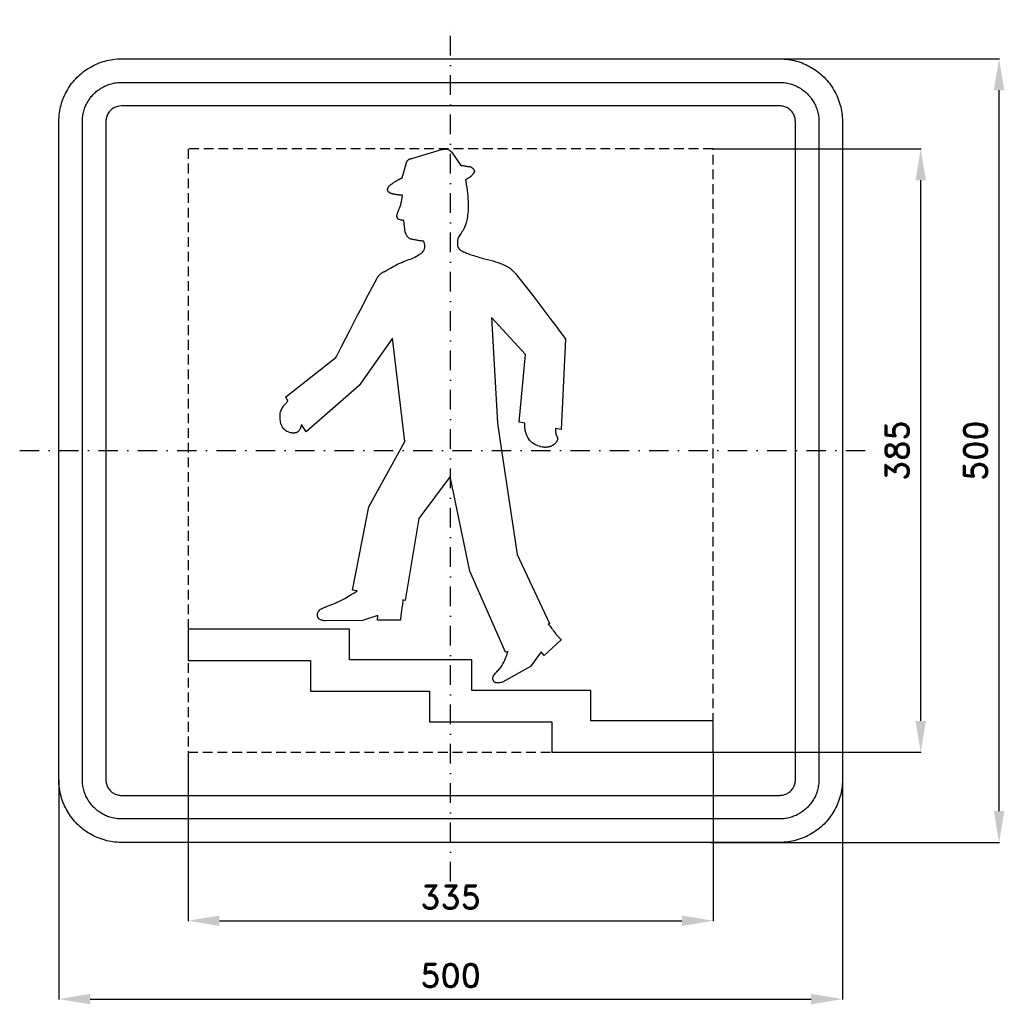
# Model space of a CAD drawing. Header units: millimetres. Extents: x -275 to 353, y -353 to 275.
import ezdxf

# ---------------------------------------------------------------- set-up
doc = ezdxf.new("R2010")
doc.units = ezdxf.units.MM
doc.header["$LTSCALE"] = 5
doc.linetypes.add('ČERCHOVANÁX2', pattern=[2, 1, -0.5, 0, -0.5])
doc.linetypes.add('ČÁRKOVANÁX2', pattern=[1.5, 1, -0.5])
doc.layers.add('Kóty', color=2, linetype='Continuous')
doc.layers.add('Značka', color=7, linetype='Continuous')
doc.styles.get("Standard").update_dxf_attribs({"font": 'romand.shx', "height": 15})
doc.dimstyles.get("Standard").update_dxf_attribs({"dimtxt": 15, "dimasz": 20, "dimexe": 0.18, "dimexo": 0.0625, "dimgap": 7.5, "dimtad": 1, "dimdec": 0, "dimzin": 0, "dimdsep": 46, "dimtxsty": 'Standard', "dimcen": 0.09, "dimadec": 0, "dimazin": 0, "dimtfac": 1, "dimtdec": 0, "dimtofl": 0, "dimtmove": 0, "dimatfit": 3, "dimfxl": 1, "dimtolj": 1, "dimtzin": 0, "dimarcsym": 0})

# ---------------------------------------------------------------- blocks, each defined once
blk = doc.blocks.new('*D0')
at = {"layer": 'Defpoints', "color": 0, "transparency": 16777216}
for p in [(151.8, 250), (350, 250), (165.85, -250)]:
    blk.add_point(p, dxfattribs=at)
at = {"layer": 'Kóty', "color": 0, "lineweight": -2, "transparency": 16777216}
for p, q in [((151.86, 250), (350.18, 250)), ((350, -230), (350, 230)), ((165.91, -250), (350.18, -250))]:
    blk.add_line(p, q, dxfattribs=at)
at = {"layer": 'Kóty', "color": 0, "transparency": 16777216}
for points in [[(346.67, 230), (353.33, 230), (350, 250)], [(346.67, -230), (353.33, -230), (350, -250)]]:
    blk.add_solid(points, dxfattribs=at)
at = {"layer": 'Kóty', "color": 0, "transparency": 16777216, "insert": (335, 0), "char_height": 15, "attachment_point": 5, "rotation": 90}
blk.add_mtext('\\A1;500', dxfattribs=at)
blk = doc.blocks.new('*D1')
at = {"layer": 'Defpoints', "color": 0, "transparency": 16777216}
for p in [(167.5, 192.5), (300, 192.5), (167.5, -192.5)]:
    blk.add_point(p, dxfattribs=at)
at = {"layer": 'Kóty', "color": 0, "lineweight": -2, "transparency": 16777216}
for p, q in [((167.56, 192.5), (300.18, 192.5)), ((300, -172.5), (300, 172.5)), ((167.56, -192.5), (300.18, -192.5))]:
    blk.add_line(p, q, dxfattribs=at)
at = {"layer": 'Kóty', "color": 0, "transparency": 16777216}
for points in [[(296.67, 172.5), (303.33, 172.5), (300, 192.5)], [(296.67, -172.5), (303.33, -172.5), (300, -192.5)]]:
    blk.add_solid(points, dxfattribs=at)
at = {"layer": 'Kóty', "color": 0, "transparency": 16777216, "insert": (285, 0), "char_height": 15, "attachment_point": 5, "rotation": 90}
blk.add_mtext('\\A1;385', dxfattribs=at)
blk = doc.blocks.new('*D2')
at = {"layer": 'Defpoints', "color": 0, "transparency": 16777216}
for p in [(-167.5, -192.5), (167.56, -192.5), (167.56, -300)]:
    blk.add_point(p, dxfattribs=at)
at = {"layer": 'Kóty', "color": 0, "lineweight": -2, "transparency": 16777216}
for p, q in [((-167.5, -192.56), (-167.5, -300.18)), ((167.56, -192.56), (167.56, -300.18)), ((-147.5, -300), (147.56, -300))]:
    blk.add_line(p, q, dxfattribs=at)
at = {"layer": 'Kóty', "color": 0, "transparency": 16777216}
for points in [[(-147.5, -296.67), (-147.5, -303.33), (-167.5, -300)], [(147.56, -296.67), (147.56, -303.33), (167.56, -300)]]:
    blk.add_solid(points, dxfattribs=at)
at = {"layer": 'Kóty', "color": 0, "transparency": 16777216, "insert": (0.03, -285), "char_height": 15, "attachment_point": 5}
blk.add_mtext('\\A1;335', dxfattribs=at)
blk = doc.blocks.new('*D3')
at = {"layer": 'Defpoints', "color": 0, "transparency": 16777216}
for p in [(250, -192.5), (-250, -210), (250, -350)]:
    blk.add_point(p, dxfattribs=at)
at = {"layer": 'Kóty', "color": 0, "lineweight": -2, "transparency": 16777216}
for p, q in [((250, -192.56), (250, -350.18)), ((-250, -210.06), (-250, -350.18)), ((-230, -350), (230, -350))]:
    blk.add_line(p, q, dxfattribs=at)
at = {"layer": 'Kóty', "color": 0, "transparency": 16777216}
for points in [[(-230, -346.67), (-230, -353.33), (-250, -350)], [(230, -346.67), (230, -353.33), (250, -350)]]:
    blk.add_solid(points, dxfattribs=at)
at = {"layer": 'Kóty', "color": 0, "transparency": 16777216, "insert": (0, -335), "char_height": 15, "attachment_point": 5}
blk.add_mtext('\\A1;500', dxfattribs=at)

msp = doc.modelspace()

# ---------------------------------------------------------------- linework, layer by layer
at = {"layer": 'Značka', "color": 6, "linetype": 'ČERCHOVANÁX2', "ltscale": 2.5}
for points in [[(0, -275), (0, 275)], [(-275, 0), (275, 0)]]:
    msp.add_lwpolyline(points, dxfattribs=at)
at = {"layer": 'Značka', "color": 5}
for points in [[(-210, -250), (-210.157, -250), (-210.314, -249.999, -0.0321795), (-215.479, -249.637, -0.0354417), (-220.555, -248.582, -0.0362703), (-225.464, -246.923, -0.0344214), (-230.091, -244.589, -0.0337228), (-234.402, -241.714, -0.0340857), (-238.284, -238.284, -0.0342101), (-241.717, -234.403, -0.0342303), (-244.589, -230.091, -0.0340422), (-246.906, -225.46, -0.0334123), (-248.582, -220.555, -0.0341272), (-249.654, -215.477, -0.0367437), (-249.999, -210.314), (-250, -210.157), (-250, -210), (-250, 210), (-250, 210.157), (-249.999, 210.314, -0.0321794), (-249.637, 215.479, -0.0354442), (-248.582, 220.555, -0.0362649), (-246.923, 225.464, -0.0344166), (-244.589, 230.091, -0.0337177), (-241.714, 234.402, -0.0340796), (-238.284, 238.284, -0.0342128), (-234.403, 241.717, -0.0342224), (-230.091, 244.589, -0.0340475), (-225.46, 246.906, -0.033405), (-220.555, 248.582, -0.0341289), (-215.477, 249.654, -0.0367407), (-210.314, 249.999), (-210.157, 250), (-210, 250), (210, 250), (210.157, 250), (210.314, 249.999, -0.0321794), (215.479, 249.637, -0.0354428), (220.555, 248.582, -0.0362594), (225.464, 246.923, -0.0344088), (230.091, 244.589, -0.0337189), (234.402, 241.714, -0.0340731), (238.284, 238.284, -0.0342144), (241.717, 234.403, -0.0342259), (244.589, 230.091, -0.0340499), (246.906, 225.46, -0.0334066), (248.582, 220.555, -0.0341277), (249.654, 215.477, -0.0367414), (249.999, 210.314), (250, 210.157), (250, 210), (250, -210), (250, -210.157), (249.999, -210.314, -0.0321795), (249.637, -215.479, -0.0354421), (248.582, -220.555, -0.0362592), (246.923, -225.464, -0.0344116), (244.589, -230.091, -0.033722), (241.714, -234.402, -0.0340791), (238.284, -238.284, -0.0342076), (234.403, -241.717, -0.0342334), (230.091, -244.589, -0.0340472), (225.46, -246.906, -0.0334177), (220.555, -248.582, -0.0341277), (215.477, -249.654, -0.0367473), (210.314, -249.999), (210.157, -250), (210, -250), (-210, -250)], [(-210, -235), (-210.098, -235), (-210.196, -234.999, -0.0321795), (-213.424, -234.773, -0.0354416), (-216.597, -234.114, -0.0362629), (-219.665, -233.077, -0.0344152), (-222.557, -231.618, -0.0337193), (-225.251, -229.821, -0.034085), (-227.678, -227.678, -0.0342046), (-229.823, -225.252, -0.034229), (-231.618, -222.557, -0.0340469), (-233.066, -219.663, -0.0334131), (-234.114, -216.597, -0.0341266), (-234.784, -213.423, -0.0367459), (-234.999, -210.196), (-235, -210.098), (-235, -210), (-235, 210), (-235, 210.098), (-234.999, 210.196, -0.0321788), (-234.773, 213.424, -0.0354481), (-234.114, 216.597, -0.0362683), (-233.077, 219.665, -0.0344122), (-231.618, 222.557, -0.0337222), (-229.821, 225.251, -0.0340955), (-227.678, 227.678, -0.0341878), (-225.252, 229.823, -0.0342259), (-222.557, 231.618, -0.0340259), (-219.663, 233.066, -0.0334071), (-216.597, 234.114, -0.0341381), (-213.423, 234.784, -0.0367365), (-210.196, 234.999), (-210.098, 235), (-210, 235), (210, 235), (210.098, 235), (210.196, 234.999, -0.0321976), (213.424, 234.773, -0.0354366), (216.597, 234.114, -0.0362483), (219.665, 233.077, -0.0343996), (222.557, 231.618, -0.0337259), (225.251, 229.821, -0.0340903), (227.678, 227.678, -0.0341924), (229.823, 225.252, -0.0342246), (231.618, 222.557, -0.0340342), (233.066, 219.663, -0.033413), (234.114, 216.597, -0.0341406), (234.784, 213.423, -0.0367343), (234.999, 210.196), (235, 210.098), (235, 210), (235, -210), (235, -210.098), (234.999, -210.196, -0.0321983), (234.773, -213.424, -0.0354324), (234.114, -216.597, -0.0362459), (233.077, -219.665, -0.0344078), (231.618, -222.557, -0.0337232), (229.821, -225.251, -0.034081), (227.678, -227.678, -0.0342138), (225.252, -229.823, -0.0342285), (222.557, -231.618, -0.0340468), (219.663, -233.066, -0.0334175), (216.597, -234.114, -0.0341268), (213.423, -234.784, -0.036739), (210.196, -234.999), (210.098, -235), (210, -235), (-210, -235)], [(-210, -220), (210, -220), (210.039, -220), (210.079, -220, 0.032183), (211.37, -219.909, 0.0354467), (212.639, -219.646, 0.0362744), (213.866, -219.231, 0.0344144), (215.023, -218.647, 0.033745), (216.1, -217.928, 0.0340968), (217.071, -217.071, 0.0341871), (217.929, -216.101, 0.0342063), (218.647, -215.023, 0.0340292), (219.227, -213.865, 0.0334622), (219.646, -212.639, 0.0341275), (219.914, -211.369, 0.036765), (220, -210.079), (220, -210.039), (220, -210), (220, 210), (220, 210.039), (220, 210.079, 0.032183), (219.909, 211.37, 0.0354928), (219.646, 212.639, 0.0362965), (219.231, 213.866, 0.0344255), (218.647, 215.023, 0.0337541), (217.928, 216.1, 0.0340968), (217.071, 217.071, 0.0342115), (216.101, 217.929, 0.0341795), (215.023, 218.647, 0.0340137), (213.865, 219.227, 0.0334698), (212.639, 219.646, 0.0341235), (211.369, 219.914, 0.0367638), (210.079, 220), (210.039, 220), (210, 220), (-210, 220), (-210.039, 220), (-210.079, 220), (-211.37, 219.909), (-212.639, 219.646, 0.0362814), (-213.866, 219.231, 0.0344198), (-215.023, 218.647, 0.033728), (-216.1, 217.928, 0.0340771), (-217.071, 217.071, 0.0342342), (-217.929, 216.101, 0.0342041), (-218.647, 215.023, 0.0340291), (-219.227, 213.865, 0.0334198), (-219.646, 212.639, 0.0341179), (-219.914, 211.369, 0.0367402), (-220, 210.079), (-220, 210.039), (-220, 210), (-220, -210), (-220, -210.039), (-220, -210.079, 0.0321735), (-219.909, -211.37, 0.0354428), (-219.646, -212.639, 0.0362649), (-219.231, -213.866, 0.0344139), (-218.647, -215.023, 0.0337189), (-217.928, -216.1, 0.0340819), (-217.071, -217.071, 0.0342185), (-216.101, -217.929, 0.0342259), (-215.023, -218.647, 0.0340499), (-213.865, -219.227, 0.0334066), (-212.639, -219.646, 0.0341277), (-211.369, -219.914, 0.0367414), (-210.079, -220), (-210.039, -220), (-210, -220)], [(62.202, -110.559), (62.282, -110.65), (62.362, -110.742), (62.922, -111.397), (63.452, -112.065), (63.962, -112.715), (64.462, -113.371), (64.962, -114.04), (65.462, -114.711), (65.862, -115.257), (66.272, -115.801), (66.712, -116.387), (67.162, -116.967), (67.242, -117.069), (67.322, -117.171), (67.362, -117.23), (67.412, -117.288), (67.502, -117.402), (67.602, -117.516), (67.842, -117.802), (68.092, -118.085), (68.432, -118.46), (68.772, -118.83), (69.122, -119.191), (69.462, -119.548), (69.732, -119.821), (70.002, -120.094), (70.272, -120.368), (70.552, -120.641), (70.602, -120.687), (70.642, -120.732), (59.652, -130.654), (57.862, -128.364), (50.952, -137.776), (33.052, -147.696), (32.972, -147.719), (32.892, -147.741), (32.312, -147.898), (31.732, -148.042), (31.182, -148.156), (30.632, -148.238), (30.606, -148.241), (30.579, -148.244), (30.474, -148.255, -0.0042877), (30.368, -148.265, -0.0054956), (30.235, -148.274), (30.102, -148.28), (29.97, -148.283), (29.837, -148.283), (29.705, -148.279), (29.572, -148.272), (29.449, -148.263), (29.326, -148.25), (29.204, -148.233), (29.082, -148.211), (28.96, -148.185), (28.839, -148.154), (28.743, -148.125), (28.649, -148.092), (28.625, -148.083), (28.602, -148.074), (28.432, -147.999), (28.262, -147.911), (28.092, -147.813), (27.942, -147.696), (27.772, -147.524), (27.632, -147.33), (27.522, -147.146), (27.412, -146.958), (27.312, -146.77), (27.222, -146.579), (27.142, -146.414), (27.072, -146.248), (27.002, -146.105), (26.942, -145.963), (26.922, -145.939), (26.912, -145.916), (26.902, -145.813), (26.902, -145.71), (26.892, -145.51), (26.902, -145.309), (26.962, -144.822), (27.092, -144.348), (27.352, -143.727), (27.692, -143.147), (28.122, -142.562), (28.582, -142.011), (28.992, -141.567), (29.412, -141.137), (29.962, -140.604), (30.492, -140.064), (31.612, -138.727), (32.602, -137.278), (33.312, -136.105), (33.972, -134.902), (34.552, -133.711), (35.082, -132.494), (35.462, -131.527), (35.822, -130.551), (36.182, -129.517), (36.512, -128.477), (36.572, -128.293), (36.632, -128.11), (34.918, -128.568), (12.33, -76.883), (-0.369, -16.588), (-20.348, -43.259), (-28.983, -95.744), (-30.395, -95.257), (-30.409, -95.394), (-30.424, -95.532), (-30.536, -96.486), (-30.669, -97.439), (-30.796, -98.347), (-30.933, -99.253), (-31.071, -100.159), (-31.198, -101.066), (-31.306, -101.791), (-31.404, -102.518), (-31.521, -103.426), (-31.629, -104.335), (-31.677, -104.791), (-31.726, -105.246), (-31.767, -105.625), (-31.807, -106.005), (-31.848, -106.385), (-31.889, -106.763), (-31.921, -107.067), (-31.954, -107.37), (-31.988, -107.692), (-32.023, -108.015), (-32.029, -108.072), (-32.035, -108.129), (-46.685, -108.094), (-46.387, -105.312), (-56.232, -108.351), (-79.922, -108.628), (-80.014, -108.618), (-80.106, -108.608), (-80.737, -108.538), (-80.769, -108.534), (-80.801, -108.53), (-80.927, -108.514), (-81.053, -108.497), (-81.211, -108.475), (-81.368, -108.452), (-81.509, -108.43), (-81.649, -108.407), (-81.79, -108.383), (-81.93, -108.356), (-82.07, -108.326), (-82.209, -108.295), (-82.32, -108.268), (-82.431, -108.239), (-82.458, -108.231), (-82.486, -108.224), (-82.981, -108.065), (-83.453, -107.848), (-83.779, -107.646), (-84.071, -107.398), (-84.201, -107.26), (-84.316, -107.112), (-84.465, -106.86), (-84.591, -106.593), (-84.708, -106.326), (-84.81, -106.054), (-84.892, -105.749), (-84.945, -105.438), (-84.981, -105.111), (-84.991, -104.782), (-84.98, -104.486), (-84.946, -104.191), (-84.877, -103.843), (-84.775, -103.504), (-84.443, -102.776), (-83.972, -102.132), (-83.498, -101.667), (-82.965, -101.271), (-82.362, -100.902), (-81.733, -100.578), (-81.05, -100.265), (-80.356, -99.973), (-80.069, -99.855), (-79.783, -99.736), (-79.492, -99.615), (-79.202, -99.496), (-78.068, -99.058), (-76.928, -98.631), (-76.003, -98.267), (-75.084, -97.889), (-74.175, -97.508), (-73.271, -97.118), (-72.551, -96.798), (-71.834, -96.471), (-70.936, -96.048), (-70.042, -95.616), (-68.78, -94.988), (-67.534, -94.331), (-66.497, -93.751), (-65.47, -93.151), (-64.435, -92.532), (-63.406, -91.904), (-62.573, -91.389), (-61.74, -90.873), (-60.843, -90.318), (-59.943, -89.765), (-59.782, -89.667), (-59.621, -89.569), (-62.705, -89.117), (-52.206, -35.779), (-29.19, 5.904), (-37.11, 71.785), (-58.34, 41.517), (-92.095, 12.009), (-95.164, 16.589), (-95.187, 16.509), (-95.209, 16.429), (-95.358, 15.891), (-95.506, 15.354), (-95.645, 14.878), (-95.8, 14.408), (-95.968, 13.972), (-96.168, 13.549), (-96.348, 13.232), (-96.556, 12.933), (-96.863, 12.581), (-97.21, 12.264), (-97.801, 11.83), (-97.832, 11.811), (-97.863, 11.792), (-97.99, 11.72), (-98.119, 11.653), (-98.284, 11.577), (-98.453, 11.508), (-98.625, 11.446), (-98.799, 11.391), (-98.975, 11.346), (-99.154, 11.309), (-99.335, 11.279), (-99.517, 11.256), (-99.7, 11.239), (-99.883, 11.227), (-100.081, 11.218), (-100.279, 11.213), (-100.476, 11.214), (-100.674, 11.22), (-100.871, 11.231), (-101.068, 11.248), (-101.264, 11.27), (-101.459, 11.296), (-101.641, 11.324), (-101.822, 11.355), (-101.966, 11.383), (-102.109, 11.414), (-102.145, 11.422), (-102.181, 11.43), (-102.889, 11.629), (-103.645, 11.91), (-104.37, 12.264), (-104.42, 12.291), (-104.469, 12.318), (-104.664, 12.431), (-104.856, 12.549), (-105.091, 12.704), (-105.32, 12.868), (-105.543, 13.04), (-105.759, 13.221), (-105.928, 13.371), (-106.091, 13.526), (-106.131, 13.565), (-106.171, 13.605), (-106.788, 14.286), (-107.319, 15.035), (-107.769, 15.83), (-108.134, 16.67), (-108.37, 17.364), (-108.536, 18.075), (-108.649, 18.981), (-108.718, 19.895), (-108.82, 20.987), (-108.873, 22.079), (-108.826, 22.961), (-108.694, 23.837), (-108.511, 24.673), (-108.262, 25.49), (-108.028, 26.103), (-107.752, 26.699), (-107.372, 27.388), (-106.927, 28.035), (-106.568, 28.481), (-106.192, 28.912), (-105.885, 29.261), (-105.577, 29.608), (-105.271, 29.953), (-104.964, 30.297), (-104.718, 30.577), (-104.473, 30.859), (-104.21, 31.168), (-103.951, 31.481), (-103.905, 31.539), (-103.859, 31.596), (-105.137, 34.394), (-73.172, 59.322), (-72.792, 60.067), (-72.413, 60.811), (-69.749, 66.04), (-67.086, 71.27), (-64.53, 76.284), (-61.967, 81.294), (-59.372, 86.338), (-56.768, 91.378), (-54.66, 95.442), (-52.53, 99.492), (-49.79, 104.578), (-47.09, 109.685), (-46.91, 110.034), (-46.72, 110.378), (-46.56, 110.643), (-46.39, 110.902), (-46.22, 111.151), (-46.04, 111.393), (-45.89, 111.583), (-45.73, 111.769), (-45.52, 112.004), (-45.3, 112.23), (-45.01, 112.509), (-44.7, 112.775), (-44.42, 113), (-44.14, 113.214), (-43.83, 113.428), (-43.51, 113.628), (-43.17, 113.822), (-42.82, 114.001), (-42.68, 114.071), (-42.53, 114.138), (-42.38, 114.201), (-42.23, 114.264), (-42.159, 114.295), (-42.089, 114.326), (-41.809, 114.454), (-41.534, 114.591), (-41.261, 114.734), (-40.993, 114.884), (-40.926, 114.923), (-40.86, 114.962), (-39.54, 115.76), (-38.46, 116.395), (-37.38, 117.012), (-36.3, 117.619), (-35.22, 118.216), (-34.36, 118.677), (-33.48, 119.115), (-32.36, 119.628), (-31.23, 120.115), (-30.02, 120.626), (-28.8, 121.114), (-27.76, 121.501), (-26.72, 121.882), (-25.66, 122.283), (-24.6, 122.707), (-23.74, 123.077), (-22.89, 123.484), (-21.82, 124.078), (-20.75, 124.693), (-20.04, 125.089), (-19.34, 125.511), (-18.81, 125.889), (-18.31, 126.31), (-17.87, 126.738), (-17.47, 127.204), (-17.17, 127.626), (-16.94, 128.082), (-16.78, 128.542), (-16.66, 129.017), (-16.54, 129.468), (-16.46, 129.923), (-16.44, 130.377), (-16.48, 130.834), (-16.55, 131.314), (-16.64, 131.788), (-16.75, 132.223), (-16.87, 132.655), (-16.99, 133.058), (-17.12, 133.458), (-17.15, 133.527), (-17.17, 133.597), (-17.26, 133.607), (-17.35, 133.619), (-17.54, 133.642), (-17.72, 133.666), (-18.18, 133.724), (-18.64, 133.782), (-19.26, 133.865), (-19.87, 133.954), (-20.48, 134.049), (-21.1, 134.15), (-21.59, 134.238), (-22.08, 134.337), (-22.69, 134.478), (-23.31, 134.613), (-23.87, 134.713), (-24.44, 134.81), (-24.91, 134.91), (-25.37, 135.036), (-25.81, 135.183), (-26.23, 135.368), (-26.54, 135.537), (-26.82, 135.746), (-27.12, 136.056), (-27.4, 136.394), (-27.64, 136.686), (-27.87, 136.987), (-28.04, 137.261), (-28.18, 137.548), (-28.32, 137.858), (-28.44, 138.172), (-28.55, 138.442), (-28.65, 138.714), (-28.77, 139.024), (-28.89, 139.333), (-28.91, 139.389), (-28.93, 139.446), (-29.95, 146.823), (-30.03, 146.834), (-30.12, 146.846), (-30.67, 146.928), (-31.23, 147.021), (-31.72, 147.119), (-32.21, 147.245), (-32.64, 147.388), (-33.06, 147.578), (-33.34, 147.748), (-33.6, 147.954), (-33.71, 148.066), (-33.81, 148.187), (-33.94, 148.388), (-34.05, 148.603), (-34.17, 148.931), (-34.24, 149.271), (-34.26, 149.653), (-34.23, 150.036), (-34.17, 150.459), (-34.08, 150.875), (-33.98, 151.275), (-33.86, 151.671), (-33.71, 152.176), (-33.53, 152.673), (-33.27, 153.282), (-32.99, 153.882), (-32.77, 154.347), (-32.57, 154.816), (-32.37, 155.272), (-32.2, 155.733), (-32.06, 156.109), (-31.96, 156.491), (-31.85, 156.998), (-31.74, 157.506), (-31.58, 158.15), (-31.42, 158.793), (-31.3, 159.334), (-31.2, 159.879), (-31.1, 160.435), (-31.01, 160.991), (-30.94, 161.45), (-30.88, 161.909), (-30.81, 162.414), (-30.74, 162.92), (-30.73, 163.011), (-30.72, 163.102), (-30.74, 163.102), (-30.76, 163.102), (-30.78, 163.102), (-30.83, 163.102), (-30.87, 163.102), (-30.91, 163.102), (-30.95, 163.102), (-30.99, 163.102), (-31.03, 163.102), (-31.07, 163.102), (-31.11, 163.102), (-31.16, 163.102), (-31.21, 163.102), (-31.23, 163.102), (-31.3, 163.102), (-31.37, 163.102), (-31.51, 163.102), (-31.65, 163.102), (-31.99, 163.104), (-32.34, 163.109), (-32.8, 163.121), (-33.26, 163.145), (-33.72, 163.181), (-34.18, 163.235), (-34.64, 163.307), (-35.1, 163.403), (-35.28, 163.449), (-35.47, 163.498), (-35.58, 163.532), (-35.7, 163.567), (-35.77, 163.588), (-35.84, 163.611), (-35.88, 163.611), (-35.93, 163.612), (-36.02, 163.614), (-36.11, 163.618), (-36.34, 163.633), (-36.57, 163.659), (-36.88, 163.709), (-37.19, 163.78), (-37.5, 163.874), (-37.8, 163.99), (-38.05, 164.103), (-38.29, 164.23), (-38.56, 164.388), (-38.81, 164.561), (-38.86, 164.594), (-38.9, 164.628), (-38.94, 164.64), (-38.97, 164.652), (-39.04, 164.679), (-39.11, 164.708), (-39.26, 164.791), (-39.41, 164.888), (-39.59, 165.032), (-39.75, 165.195), (-39.88, 165.362), (-40, 165.542), (-40.07, 165.697), (-40.13, 165.86), (-40.17, 165.983), (-40.18, 166.109), (-40.18, 166.132), (-40.18, 166.154), (-40.19, 166.189), (-40.2, 166.223), (-40.22, 166.291), (-40.23, 166.361), (-40.25, 166.53), (-40.25, 166.7), (-40.22, 166.923), (-40.16, 167.141), (-40.09, 167.351), (-40, 167.554), (-39.93, 167.706), (-39.85, 167.857), (-39.76, 168.025), (-39.67, 168.189), (-39.41, 168.547), (-39.12, 168.879), (-38.88, 169.136), (-38.64, 169.385), (-38.39, 169.614), (-38.13, 169.831), (-37.92, 169.994), (-37.7, 170.144), (-37.41, 170.312), (-37.11, 170.478), (-36.63, 170.816), (-36.16, 171.171), (-35.75, 171.443), (-35.32, 171.695), (-34.9, 171.944), (-34.48, 172.187), (-34.15, 172.372), (-33.82, 172.562), (-33.43, 172.805), (-33.02, 173.023), (-32.77, 173.132), (-32.51, 173.243), (-32.31, 173.349), (-32.12, 173.464), (-31.92, 173.578), (-31.73, 173.69), (-31.57, 173.778), (-31.41, 173.861), (-31.23, 173.945), (-31.05, 174.016), (-31.01, 174.028), (-30.98, 174.04), (-28.42, 182.943), (-28.41, 182.989), (-28.4, 183.034), (-28.32, 183.334), (-28.23, 183.631), (-28.15, 183.887), (-28.06, 184.139), (-27.97, 184.364), (-27.86, 184.584), (-27.77, 184.743), (-27.68, 184.896), (-27.54, 185.07), (-27.4, 185.232), (-27.13, 185.481), (-26.84, 185.701), (-26.61, 185.853), (-26.36, 185.987), (-26.11, 186.104), (-25.86, 186.206), (-25.64, 186.281), (-25.42, 186.348), (-25.18, 186.416), (-24.93, 186.48), (-24.89, 186.492), (-24.84, 186.504), (-5.92, 192.099), (-5.84, 192.112), (-5.76, 192.124), (-5.21, 192.213), (-4.67, 192.306), (-4.19, 192.386), (-3.7, 192.453), (-3.678, 192.456), (-3.655, 192.459), (-3.565, 192.469), (-3.475, 192.477), (-3.385, 192.485), (-3.295, 192.492), (-3.273, 192.493), (-3.25, 192.494), (-3.227, 192.494), (-3.204, 192.494), (-3.112, 192.497), (-3.02, 192.5), (-2.928, 192.501), (-2.836, 192.499), (-2.813, 192.498), (-2.79, 192.498), (-2.771, 192.499), (-2.752, 192.499), (-2.676, 192.497), (-2.6, 192.491), (-2.524, 192.484), (-2.448, 192.476), (-2.429, 192.474), (-2.41, 192.471), (-2.391, 192.469), (-2.372, 192.466), (-2.295, 192.454), (-2.219, 192.44), (-2.143, 192.425), (-2.068, 192.407), (-2.049, 192.402), (-2.03, 192.397), (-1.66, 192.275), (-1.31, 192.099), (-1.07, 191.939), (-0.84, 191.764), (-0.65, 191.614), (-0.46, 191.46), (-0.29, 191.308), (-0.12, 191.153), (0.03, 191.017), (0.17, 190.879), (0.3, 190.749), (0.43, 190.619), (0.45, 190.597), (0.48, 190.574), (6.61, 181.925), (6.67, 181.925), (6.73, 181.925), (6.751, 181.925), (6.772, 181.925), (6.856, 181.924), (6.94, 181.922), (7.024, 181.919), (7.108, 181.915), (7.129, 181.914), (7.15, 181.913), (7.57, 181.886), (7.99, 181.848), (8.41, 181.8), (8.83, 181.742), (9.25, 181.679), (9.58, 181.627), (9.91, 181.566), (10.31, 181.481), (10.71, 181.416), (10.731, 181.414), (10.753, 181.412), (10.839, 181.404), (10.925, 181.399), (11.011, 181.394), (11.097, 181.391), (11.118, 181.391), (11.14, 181.39), (11.162, 181.39), (11.184, 181.39), (11.272, 181.387), (11.36, 181.384), (11.47, 181.378), (11.58, 181.369), (11.665, 181.361), (11.751, 181.351), (11.819, 181.341), (11.886, 181.33), (11.903, 181.326), (11.92, 181.323), (12.25, 181.247), (12.55, 181.154), (12.85, 181.037), (13.13, 180.897), (13.39, 180.728), (13.49, 180.653), (13.59, 180.573), (13.65, 180.52), (13.7, 180.466), (13.74, 180.432), (13.77, 180.399), (13.8, 180.387), (13.82, 180.375), (13.87, 180.348), (13.91, 180.319), (14.03, 180.233), (14.14, 180.138), (14.29, 179.991), (14.43, 179.833), (14.56, 179.662), (14.69, 179.485), (14.78, 179.345), (14.87, 179.202), (14.95, 179.063), (15.03, 178.921), (15.04, 178.897), (15.05, 178.872), (15.06, 178.838), (15.07, 178.804), (15.09, 178.736), (15.11, 178.667), (15.14, 178.498), (15.15, 178.327), (15.15, 178.106), (15.12, 177.888), (15.06, 177.678), (14.98, 177.474), (14.91, 177.319), (14.82, 177.172), (14.68, 177.001), (14.54, 176.838), (14.26, 176.492), (13.99, 176.146), (13.75, 175.879), (13.51, 175.622), (13.26, 175.372), (13, 175.13), (12.79, 174.94), (12.57, 174.755), (12.28, 174.517), (11.98, 174.294), (11.69, 174.104), (11.39, 173.927), (11.13, 173.775), (10.87, 173.624), (10.6, 173.471), (10.33, 173.317), (10.12, 173.196), (9.91, 173.073), (9.7, 172.945), (9.5, 172.814), (9.46, 172.791), (9.43, 172.769), (9.68, 172.26), (9.72, 171.986), (9.75, 171.711), (10, 169.806), (10.26, 167.901), (10.49, 166.104), (10.71, 164.306), (10.91, 162.513), (11.07, 160.717), (11.16, 159.277), (11.23, 157.835), (11.27, 156.017), (11.22, 154.199), (11.12, 152.842), (10.98, 151.489), (10.85, 150.377), (10.69, 149.267), (10.5, 148.156), (10.28, 147.053), (10.07, 146.161), (9.85, 145.27), (9.55, 144.124), (9.17, 143.007), (8.71, 142.021), (8.17, 141.07), (7.72, 140.303), (7.25, 139.545), (6.77, 138.8), (6.29, 138.06), (5.9, 137.47), (5.51, 136.878), (5.11, 136.244), (4.71, 135.604), (4.64, 135.49), (4.57, 135.376), (4.56, 135.274), (4.55, 135.172), (4.52, 134.968), (4.5, 134.764), (4.45, 134.27), (4.4, 133.776), (4.35, 133.151), (4.32, 132.524), (4.31, 131.941), (4.35, 131.36), (4.4, 130.929), (4.48, 130.501), (4.62, 130), (4.82, 129.526), (5.26, 128.901), (5.81, 128.365), (6.35, 127.934), (6.93, 127.554), (7.59, 127.181), (8.27, 126.846), (8.85, 126.581), (9.44, 126.328), (10.2, 126.01), (10.96, 125.71), (12.3, 125.253), (13.65, 124.835), (14.72, 124.498), (15.79, 124.158), (16.84, 123.832), (17.9, 123.514), (18.74, 123.265), (19.58, 123.016), (20.64, 122.703), (21.7, 122.403), (23.59, 121.924), (25.49, 121.463), (27.11, 121.039), (28.72, 120.574), (30.34, 120.065), (31.93, 119.495), (33.18, 118.995), (34.4, 118.441), (35.67, 117.799), (36.88, 117.078), (37.09, 116.943), (37.3, 116.807), (37.34, 116.785), (37.37, 116.762), (37.44, 116.717), (37.5, 116.671), (37.66, 116.558), (37.81, 116.442), (38, 116.292), (38.19, 116.137), (38.36, 115.986), (38.53, 115.831), (38.69, 115.679), (38.84, 115.526), (38.91, 115.465), (38.97, 115.403), (39.03, 115.342), (39.09, 115.281), (39.36, 115.056), (39.64, 114.838), (39.88, 114.616), (40.1, 114.379), (40.33, 114.129), (40.56, 113.879), (40.75, 113.677), (40.93, 113.475), (41.13, 113.266), (41.32, 113.062), (41.36, 113.027), (41.39, 112.993), (41.89, 112.374), (42.38, 111.755), (43.37, 110.517), (44.35, 109.278), (46.8, 106.174), (49.23, 103.059), (52.45, 98.894), (55.65, 94.714), (58.84, 90.517), (62.01, 86.307), (64.54, 82.926), (67.06, 79.538), (69.74, 75.923), (72.42, 72.303), (72.89, 71.662), (73.36, 71.022), (70.55, 13.536), (66.97, 14.045), (66.97, 13.988), (66.97, 13.93), (66.97, 13.531), (66.97, 13.132), (66.97, 12.76), (66.99, 12.388), (67, 12.028), (67.03, 11.669), (67.06, 11.395), (67.1, 11.123), (67.14, 10.848), (67.2, 10.575), (67.21, 10.53), (67.22, 10.484), (67.23, 10.449), (67.24, 10.415), (67.27, 10.346), (67.3, 10.278), (67.37, 10.104), (67.44, 9.933), (67.55, 9.703), (67.66, 9.476), (67.78, 9.247), (67.89, 9.018), (67.98, 8.836), (68.06, 8.651), (68.15, 8.458), (68.22, 8.262), (68.23, 8.228), (68.24, 8.194), (68.25, 8.114), (68.26, 8.034), (68.27, 7.871), (68.27, 7.709), (68.23, 7.293), (68.14, 6.885), (67.94, 6.329), (67.67, 5.804), (67.33, 5.281), (66.94, 4.797), (66.59, 4.425), (66.21, 4.083), (65.71, 3.701), (65.18, 3.362), (65.127, 3.331), (65.075, 3.3), (64.861, 3.181), (64.645, 3.067, -0.0091086), (64.37, 2.934, -0.0091629), (64.09, 2.81, -0.0096865), (63.806, 2.696, -0.0103286), (63.517, 2.592, -0.00932), (63.225, 2.5, -0.0064542), (62.93, 2.416, -0.0051725), (62.695, 2.354, -0.0074858), (62.458, 2.299, -0.0080717), (62.22, 2.25, -0.0070123), (61.98, 2.208, -0.0067732), (61.741, 2.173, -0.0073994), (61.501, 2.144, -0.0069926), (61.261, 2.122), (61.02, 2.106), (60.78, 2.095), (60.54, 2.089), (60.3, 2.089), (60.06, 2.095), (59.819, 2.107), (59.579, 2.125), (59.339, 2.148), (59.1, 2.176), (58.909, 2.202), (58.719, 2.23), (58.567, 2.256), (58.416, 2.284), (58.378, 2.291), (58.34, 2.298), (57.58, 2.475), (56.64, 2.764), (55.71, 3.106), (54.38, 3.667), (54.315, 3.698), (54.249, 3.728), (53.99, 3.855), (53.734, 3.989), (53.481, 4.129), (53.233, 4.276), (53.171, 4.314), (53.11, 4.352), (52.12, 5.04), (51.23, 5.837), (50.42, 6.705), (49.69, 7.649), (49.18, 8.443), (48.77, 9.285), (48.38, 10.383), (48.04, 11.5), (47.81, 12.177), (47.61, 12.859), (47.49, 13.466), (47.41, 14.081), (47.35, 14.713), (47.31, 15.345), (47.29, 15.852), (47.28, 16.359), (47.28, 16.891), (47.27, 17.422), (47.27, 17.514), (47.27, 17.606), (43.69, 18.114), (47.79, 61.356), (26.05, 85.012), (29.89, 17.606), (31.544, 5.904), (42.526, -66.303), (63.176, -110.223), (62.282, -110.65)]]:
    msp.add_lwpolyline(points, format="xyb", dxfattribs=at)
at = {"layer": 'Značka', "color": 6, "linetype": 'ČÁRKOVANÁX2', "ltscale": 1.25}
msp.add_lwpolyline([(-167.5, -192.5), (167.5, -192.5), (167.5, 192.5), (-167.5, 192.5)], close=True, dxfattribs=at)
at = {"layer": 'Značka', "color": 5}
msp.add_lwpolyline([(-64.5, -133.5), (-64.5, -114), (-167.5, -114), (-167.5, -134), (-89.5, -134), (-89.5, -153.5), (-13.5, -153.5), (-13.5, -173), (64.5, -173), (64.5, -192.5), (167.5, -192.5), (167.5, -172.5), (89.5, -172.5), (89.5, -153), (13.5, -153), (13.5, -133.5), (-64.5, -133.5)], dxfattribs=at)

# ---------------------------------------------------------------- dimensions: what is measured, and where the dimension line sits
at = {"layer": 'Kóty'}
for base, p1, p2, picture, middle in [((350, 250), (165.85, -250), (151.801, 250), '*D0', (335, 0)), ((300, 192.5), (167.5, -192.5), (167.5, 192.5), '*D1', (285, 0))]:
    dim = msp.add_linear_dim(base=base, p1=p1, p2=p2, angle=90, dimstyle='Standard', dxfattribs=at)
    dim.commit()
    dim.dimension.update_dxf_attribs({"geometry": picture, "text_midpoint": middle})
for base, p1, p2, picture, middle in [((250, -350), (-250, -210), (250, -192.5), '*D3', (0, -335)), ((167.562, -300), (-167.5, -192.5), (167.562, -192.5), '*D2', (0.031, -285))]:
    dim = msp.add_linear_dim(base=base, p1=p1, p2=p2, dimstyle='Standard', dxfattribs=at)
    dim.commit()
    dim.dimension.update_dxf_attribs({"geometry": picture, "text_midpoint": middle})

doc.saveas('drawing.dxf')
